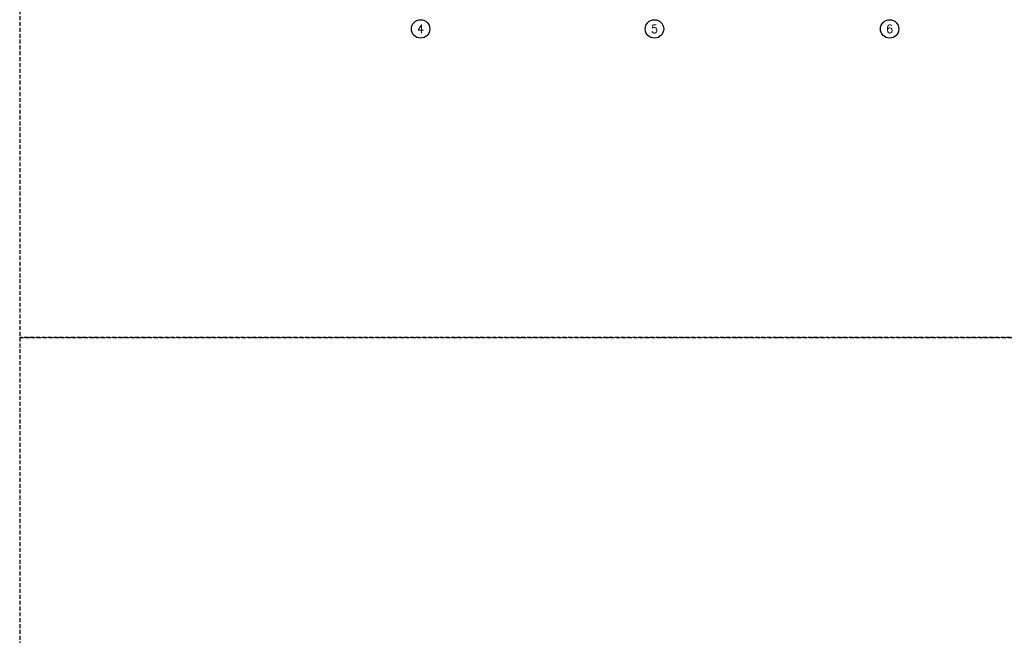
# Model space of a CAD drawing. Header units: millimetres. Extents: x 167273 to 188273, y -125105 to -88145.
# Tile 53 of 210: x 173273 to 174877, y -121590 to -120587. Entities that reach past the tile are written whole.
import ezdxf
from ezdxf.enums import TextEntityAlignment as Align

# ---------------------------------------------------------------- set-up
doc = ezdxf.new("R2010")
doc.units = ezdxf.units.MM
doc.linetypes.add('ACAD_ISO10W100', pattern=[18, 12, -3, 0, -3])
doc.linetypes.add('HIDDEN', pattern=[9.525, 6.35, -3.175])
doc.layers.add('a-osie', color=1, linetype='ACAD_ISO10W100')
doc.layers.add('x-revclouds', color=190, linetype='HIDDEN', plot=False)
doc.styles.add('PPAB_100', font='romans.shx', dxfattribs={"width": 0.7, "height": 12})

msp = doc.modelspace()

# ---------------------------------------------------------------- linework, layer by layer
at = {"layer": 'a-osie', "linetype": 'Continuous', "ltscale": 0.5}
for centre in [(173926.31, -120601.89), (174307.31, -120601.89), (174690.31, -120601.89)]:
    msp.add_circle(centre, 15, dxfattribs=at)
at = {"layer": 'x-revclouds'}
for points in [[(173273.44, -121104.89), (178773.44, -121104.89), (178773.44, -119104.89), (173273.44, -119104.89)], [(173273.44, -123104.89), (178773.44, -123104.89), (178773.44, -121104.89), (173273.44, -121104.89)]]:
    msp.add_lwpolyline(points, close=True, dxfattribs=at)

# ---------------------------------------------------------------- texts
at = {"layer": 'a-osie', "style": 'PPAB_100'}
for s, p in [('4', (173926.31, -120601.89)), ('5', (174307.31, -120601.89)), ('6', (174690.31, -120601.89))]:
    msp.add_text(s, height=13.5, dxfattribs=at).set_placement(p, align=Align.MIDDLE_CENTER)

doc.saveas('drawing.dxf')
